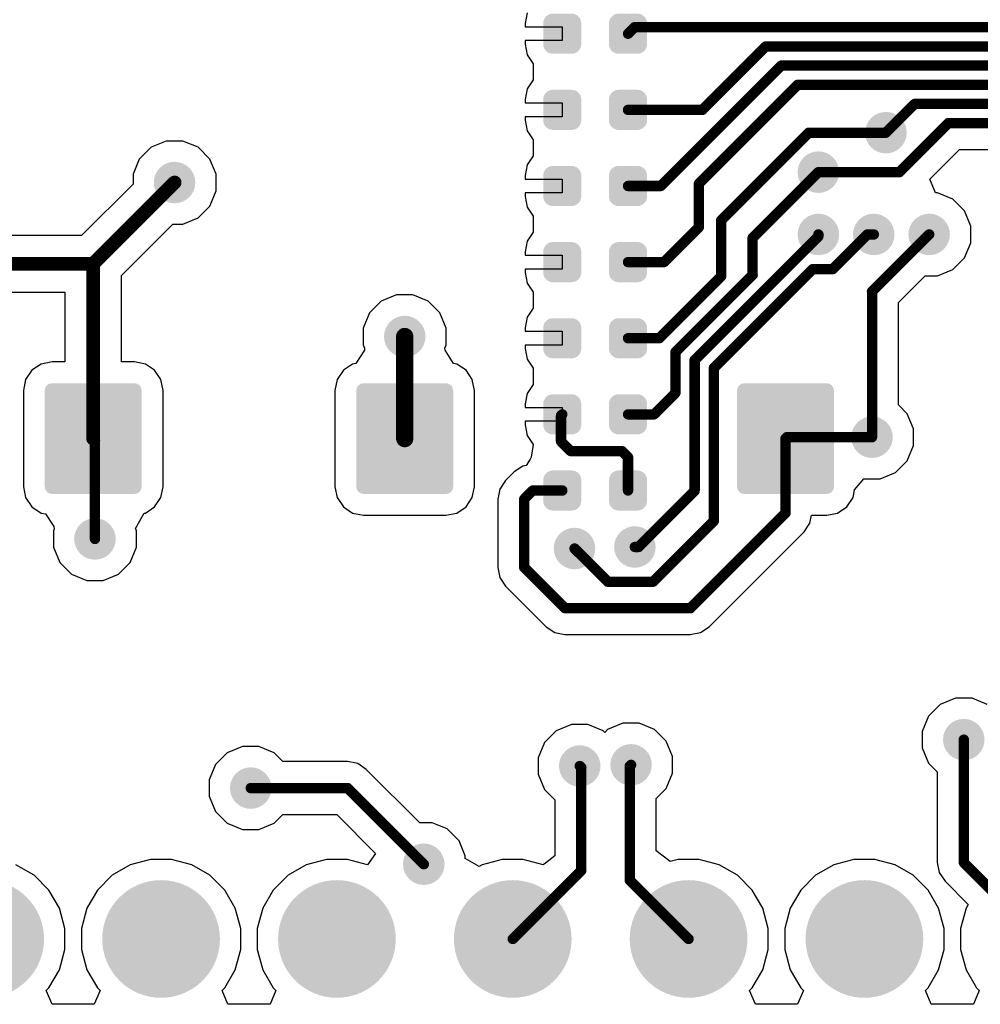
# Model space of a CAD drawing. Header units: inches. Extents: x 0.3 to 40.7, y 0.3 to 25.1.
# Tile 3 of 7: x 17.2 to 31.1, y 0.3 to 14.5. Entities that reach past the tile are written whole.
import ezdxf

# ---------------------------------------------------------------- set-up
doc = ezdxf.new("R2010")
doc.units = ezdxf.units.IN
for name, color, linetype in [('Pad Holes', 156, 'Continuous'), ('TOP', 1, 'Continuous'), ('Via Holes', 16, 'Continuous')]:
    doc.layers.add(name, color=color, linetype=linetype)

# ---------------------------------------------------------------- blocks, each defined once
blk = doc.blocks.new('RES_0402_3433')
at = {"layer": 'TOP'}
h = blk.add_hatch(color=1, dxfattribs=at)
edge = h.paths.add_edge_path()
edge.add_arc((-0.34, -0.15), 0.14, 270, 360)
edge.add_line((-0.2, -0.15), (-0.2, 0.15))
edge.add_arc((-0.34, 0.15), 0.14, 0, 90)
edge.add_line((-0.34, 0.29), (-0.61, 0.29))
edge.add_arc((-0.61, 0.15), 0.14, 90, 180)
edge.add_line((-0.75, 0.15), (-0.75, -0.15))
edge.add_arc((-0.61, -0.15), 0.14, 180, 270)
edge.add_line((-0.61, -0.29), (-0.34, -0.29))
h = blk.add_hatch(color=1, dxfattribs=at)
edge = h.paths.add_edge_path()
edge.add_arc((0.34, 0.15), 0.14, 90, 180)
edge.add_line((0.2, 0.15), (0.2, -0.15))
edge.add_arc((0.34, -0.15), 0.14, 180, 270)
edge.add_line((0.34, -0.29), (0.61, -0.29))
edge.add_arc((0.61, -0.15), 0.14, 270, 360)
edge.add_line((0.75, -0.15), (0.75, 0.15))
edge.add_arc((0.61, 0.15), 0.14, 0, 90)
edge.add_line((0.61, 0.29), (0.34, 0.29))
blk = doc.blocks.new('RES_0402_3455')
at = {"layer": 'TOP'}
h = blk.add_hatch(color=1, dxfattribs=at)
edge = h.paths.add_edge_path()
edge.add_arc((-0.34, -0.15), 0.14, 270, 360)
edge.add_line((-0.2, -0.15), (-0.2, 0.15))
edge.add_arc((-0.34, 0.15), 0.14, 0, 90)
edge.add_line((-0.34, 0.29), (-0.61, 0.29))
edge.add_arc((-0.61, 0.15), 0.14, 90, 180)
edge.add_line((-0.75, 0.15), (-0.75, -0.15))
edge.add_arc((-0.61, -0.15), 0.14, 180, 270)
edge.add_line((-0.61, -0.29), (-0.34, -0.29))
h = blk.add_hatch(color=1, dxfattribs=at)
edge = h.paths.add_edge_path()
edge.add_arc((0.34, 0.15), 0.14, 90, 180)
edge.add_line((0.2, 0.15), (0.2, -0.15))
edge.add_arc((0.34, -0.15), 0.14, 180, 270)
edge.add_line((0.34, -0.29), (0.61, -0.29))
edge.add_arc((0.61, -0.15), 0.14, 270, 360)
edge.add_line((0.75, -0.15), (0.75, 0.15))
edge.add_arc((0.61, 0.15), 0.14, 0, 90)
edge.add_line((0.61, 0.29), (0.34, 0.29))
blk = doc.blocks.new('RES_0402_3456')
at = {"layer": 'TOP'}
h = blk.add_hatch(color=1, dxfattribs=at)
edge = h.paths.add_edge_path()
edge.add_arc((-0.34, -0.15), 0.14, 270, 360)
edge.add_line((-0.2, -0.15), (-0.2, 0.15))
edge.add_arc((-0.34, 0.15), 0.14, 0, 90)
edge.add_line((-0.34, 0.29), (-0.61, 0.29))
edge.add_arc((-0.61, 0.15), 0.14, 90, 180)
edge.add_line((-0.75, 0.15), (-0.75, -0.15))
edge.add_arc((-0.61, -0.15), 0.14, 180, 270)
edge.add_line((-0.61, -0.29), (-0.34, -0.29))
h = blk.add_hatch(color=1, dxfattribs=at)
edge = h.paths.add_edge_path()
edge.add_arc((0.34, 0.15), 0.14, 90, 180)
edge.add_line((0.2, 0.15), (0.2, -0.15))
edge.add_arc((0.34, -0.15), 0.14, 180, 270)
edge.add_line((0.34, -0.29), (0.61, -0.29))
edge.add_arc((0.61, -0.15), 0.14, 270, 360)
edge.add_line((0.75, -0.15), (0.75, 0.15))
edge.add_arc((0.61, 0.15), 0.14, 0, 90)
edge.add_line((0.61, 0.29), (0.34, 0.29))
blk = doc.blocks.new('RES_0402_3458')
at = {"layer": 'TOP'}
h = blk.add_hatch(color=1, dxfattribs=at)
edge = h.paths.add_edge_path()
edge.add_arc((-0.34, -0.15), 0.14, 270, 360)
edge.add_line((-0.2, -0.15), (-0.2, 0.15))
edge.add_arc((-0.34, 0.15), 0.14, 0, 90)
edge.add_line((-0.34, 0.29), (-0.61, 0.29))
edge.add_arc((-0.61, 0.15), 0.14, 90, 180)
edge.add_line((-0.75, 0.15), (-0.75, -0.15))
edge.add_arc((-0.61, -0.15), 0.14, 180, 270)
edge.add_line((-0.61, -0.29), (-0.34, -0.29))
h = blk.add_hatch(color=1, dxfattribs=at)
edge = h.paths.add_edge_path()
edge.add_arc((0.34, 0.15), 0.14, 90, 180)
edge.add_line((0.2, 0.15), (0.2, -0.15))
edge.add_arc((0.34, -0.15), 0.14, 180, 270)
edge.add_line((0.34, -0.29), (0.61, -0.29))
edge.add_arc((0.61, -0.15), 0.14, 270, 360)
edge.add_line((0.75, -0.15), (0.75, 0.15))
edge.add_arc((0.61, 0.15), 0.14, 0, 90)
edge.add_line((0.61, 0.29), (0.34, 0.29))
blk = doc.blocks.new('RES_0402_3460')
at = {"layer": 'TOP'}
h = blk.add_hatch(color=1, dxfattribs=at)
edge = h.paths.add_edge_path()
edge.add_arc((-0.34, -0.15), 0.14, 270, 360)
edge.add_line((-0.2, -0.15), (-0.2, 0.15))
edge.add_arc((-0.34, 0.15), 0.14, 0, 90)
edge.add_line((-0.34, 0.29), (-0.61, 0.29))
edge.add_arc((-0.61, 0.15), 0.14, 90, 180)
edge.add_line((-0.75, 0.15), (-0.75, -0.15))
edge.add_arc((-0.61, -0.15), 0.14, 180, 270)
edge.add_line((-0.61, -0.29), (-0.34, -0.29))
h = blk.add_hatch(color=1, dxfattribs=at)
edge = h.paths.add_edge_path()
edge.add_arc((0.34, 0.15), 0.14, 90, 180)
edge.add_line((0.2, 0.15), (0.2, -0.15))
edge.add_arc((0.34, -0.15), 0.14, 180, 270)
edge.add_line((0.34, -0.29), (0.61, -0.29))
edge.add_arc((0.61, -0.15), 0.14, 270, 360)
edge.add_line((0.75, -0.15), (0.75, 0.15))
edge.add_arc((0.61, 0.15), 0.14, 0, 90)
edge.add_line((0.61, 0.29), (0.34, 0.29))
blk = doc.blocks.new('RES_0402_3462')
at = {"layer": 'TOP'}
h = blk.add_hatch(color=1, dxfattribs=at)
edge = h.paths.add_edge_path()
edge.add_arc((-0.34, -0.15), 0.14, 270, 360)
edge.add_line((-0.2, -0.15), (-0.2, 0.15))
edge.add_arc((-0.34, 0.15), 0.14, 0, 90)
edge.add_line((-0.34, 0.29), (-0.61, 0.29))
edge.add_arc((-0.61, 0.15), 0.14, 90, 180)
edge.add_line((-0.75, 0.15), (-0.75, -0.15))
edge.add_arc((-0.61, -0.15), 0.14, 180, 270)
edge.add_line((-0.61, -0.29), (-0.34, -0.29))
h = blk.add_hatch(color=1, dxfattribs=at)
edge = h.paths.add_edge_path()
edge.add_arc((0.34, 0.15), 0.14, 90, 180)
edge.add_line((0.2, 0.15), (0.2, -0.15))
edge.add_arc((0.34, -0.15), 0.14, 180, 270)
edge.add_line((0.34, -0.29), (0.61, -0.29))
edge.add_arc((0.61, -0.15), 0.14, 270, 360)
edge.add_line((0.75, -0.15), (0.75, 0.15))
edge.add_arc((0.61, 0.15), 0.14, 0, 90)
edge.add_line((0.61, 0.29), (0.34, 0.29))
blk = doc.blocks.new('RES_0402_3463')
at = {"layer": 'TOP'}
h = blk.add_hatch(color=1, dxfattribs=at)
edge = h.paths.add_edge_path()
edge.add_arc((-0.34, -0.15), 0.14, 270, 360)
edge.add_line((-0.2, -0.15), (-0.2, 0.15))
edge.add_arc((-0.34, 0.15), 0.14, 0, 90)
edge.add_line((-0.34, 0.29), (-0.61, 0.29))
edge.add_arc((-0.61, 0.15), 0.14, 90, 180)
edge.add_line((-0.75, 0.15), (-0.75, -0.15))
edge.add_arc((-0.61, -0.15), 0.14, 180, 270)
edge.add_line((-0.61, -0.29), (-0.34, -0.29))
h = blk.add_hatch(color=1, dxfattribs=at)
edge = h.paths.add_edge_path()
edge.add_arc((0.34, 0.15), 0.14, 90, 180)
edge.add_line((0.2, 0.15), (0.2, -0.15))
edge.add_arc((0.34, -0.15), 0.14, 180, 270)
edge.add_line((0.34, -0.29), (0.61, -0.29))
edge.add_arc((0.61, -0.15), 0.14, 270, 360)
edge.add_line((0.75, -0.15), (0.75, 0.15))
edge.add_arc((0.61, 0.15), 0.14, 0, 90)
edge.add_line((0.61, 0.29), (0.34, 0.29))
blk = doc.blocks.new('TS42_3470')
at = {"layer": 'TOP'}
h = blk.add_hatch(color=1, dxfattribs=at)
edge = h.paths.add_edge_path()
edge.add_arc((-3.505, 1.655), 0.105, 270, 360)
edge.add_line((-3.4, 1.655), (-3.4, 2.845))
edge.add_arc((-3.505, 2.845), 0.105, 0, 90)
edge.add_line((-3.505, 2.95), (-4.895, 2.95))
edge.add_arc((-4.895, 2.845), 0.105, 90, 180)
edge.add_line((-5, 2.845), (-5, 1.655))
edge.add_arc((-4.895, 1.655), 0.105, 180, 270)
edge.add_line((-4.895, 1.55), (-3.505, 1.55))
h = blk.add_hatch(color=1, dxfattribs=at)
edge = h.paths.add_edge_path()
edge.add_arc((4.895, 1.655), 0.105, 270, 360)
edge.add_line((5, 1.655), (5, 2.845))
edge.add_arc((4.895, 2.845), 0.105, 0, 90)
edge.add_line((4.895, 2.95), (3.505, 2.95))
edge.add_arc((3.505, 2.845), 0.105, 90, 180)
edge.add_line((3.4, 2.845), (3.4, 1.655))
edge.add_arc((3.505, 1.655), 0.105, 180, 270)
edge.add_line((3.505, 1.55), (4.895, 1.55))
h = blk.add_hatch(color=1, dxfattribs=at)
edge = h.paths.add_edge_path()
edge.add_arc((4.895, -0.595), 0.105, 270, 360)
edge.add_line((5, -0.595), (5, 0.595))
edge.add_arc((4.895, 0.595), 0.105, 0, 90)
edge.add_line((4.895, 0.7), (3.505, 0.7))
edge.add_arc((3.505, 0.595), 0.105, 90, 180)
edge.add_line((3.4, 0.595), (3.4, -0.595))
edge.add_arc((3.505, -0.595), 0.105, 180, 270)
edge.add_line((3.505, -0.7), (4.895, -0.7))
h = blk.add_hatch(color=1, dxfattribs=at)
edge = h.paths.add_edge_path()
edge.add_arc((-3.505, -2.845), 0.105, 270, 360)
edge.add_line((-3.4, -2.845), (-3.4, -1.655))
edge.add_arc((-3.505, -1.655), 0.105, 0, 90)
edge.add_line((-3.505, -1.55), (-4.895, -1.55))
edge.add_arc((-4.895, -1.655), 0.105, 90, 180)
edge.add_line((-5, -1.655), (-5, -2.845))
edge.add_arc((-4.895, -2.845), 0.105, 180, 270)
edge.add_line((-4.895, -2.95), (-3.505, -2.95))
h = blk.add_hatch(color=1, dxfattribs=at)
edge = h.paths.add_edge_path()
edge.add_arc((4.895, -2.845), 0.105, 270, 360)
edge.add_line((5, -2.845), (5, -1.655))
edge.add_arc((4.895, -1.655), 0.105, 0, 90)
edge.add_line((4.895, -1.55), (3.505, -1.55))
edge.add_arc((3.505, -1.655), 0.105, 90, 180)
edge.add_line((3.4, -1.655), (3.4, -2.845))
edge.add_arc((3.505, -2.845), 0.105, 180, 270)
edge.add_line((3.505, -2.95), (4.895, -2.95))
blk = doc.blocks.new('PIN_HEADER_2_54___VERT__1_10POS_3473')
at = {"layer": 'Pad Holes'}
h = blk.add_hatch(color=7, dxfattribs=at)
edge = h.paths.add_edge_path()
edge.add_arc((-3.81, 0), 0.5, 0, 360)
h = blk.add_hatch(color=7, dxfattribs=at)
edge = h.paths.add_edge_path()
edge.add_arc((-1.27, 0), 0.5, 0, 360)
h = blk.add_hatch(color=7, dxfattribs=at)
edge = h.paths.add_edge_path()
edge.add_arc((1.27, 0), 0.5, 0, 360)
h = blk.add_hatch(color=7, dxfattribs=at)
edge = h.paths.add_edge_path()
edge.add_arc((3.81, 0), 0.5, 0, 360)
h = blk.add_hatch(color=7, dxfattribs=at)
edge = h.paths.add_edge_path()
edge.add_arc((6.35, 0), 0.5, 0, 360)
h = blk.add_hatch(color=7, dxfattribs=at)
edge = h.paths.add_edge_path()
edge.add_arc((8.89, 0), 0.5, 0, 360)
at = {"layer": 'TOP'}
h = blk.add_hatch(color=1, dxfattribs=at)
edge = h.paths.add_edge_path()
edge.add_arc((-3.81, 0), 0.85, 0, 360)
h = blk.add_hatch(color=1, dxfattribs=at)
edge = h.paths.add_edge_path()
edge.add_arc((-1.27, 0), 0.85, 0, 360)
h = blk.add_hatch(color=1, dxfattribs=at)
edge = h.paths.add_edge_path()
edge.add_arc((1.27, 0), 0.85, 0, 360)
h = blk.add_hatch(color=1, dxfattribs=at)
edge = h.paths.add_edge_path()
edge.add_arc((3.81, 0), 0.85, 0, 360)
h = blk.add_hatch(color=1, dxfattribs=at)
edge = h.paths.add_edge_path()
edge.add_arc((6.35, 0), 0.85, 0, 360)
h = blk.add_hatch(color=1, dxfattribs=at)
edge = h.paths.add_edge_path()
edge.add_arc((8.89, 0), 0.85, 0, 360)
blk = doc.blocks.new('TS42_3474')
at = {"layer": 'TOP'}
h = blk.add_hatch(color=1, dxfattribs=at)
edge = h.paths.add_edge_path()
edge.add_arc((-3.505, 1.655), 0.105, 270, 360)
edge.add_line((-3.4, 1.655), (-3.4, 2.845))
edge.add_arc((-3.505, 2.845), 0.105, 0, 90)
edge.add_line((-3.505, 2.95), (-4.895, 2.95))
edge.add_arc((-4.895, 2.845), 0.105, 90, 180)
edge.add_line((-5, 2.845), (-5, 1.655))
edge.add_arc((-4.895, 1.655), 0.105, 180, 270)
edge.add_line((-4.895, 1.55), (-3.505, 1.55))
h = blk.add_hatch(color=1, dxfattribs=at)
edge = h.paths.add_edge_path()
edge.add_arc((4.895, 1.655), 0.105, 270, 360)
edge.add_line((5, 1.655), (5, 2.845))
edge.add_arc((4.895, 2.845), 0.105, 0, 90)
edge.add_line((4.895, 2.95), (3.505, 2.95))
edge.add_arc((3.505, 2.845), 0.105, 90, 180)
edge.add_line((3.4, 2.845), (3.4, 1.655))
edge.add_arc((3.505, 1.655), 0.105, 180, 270)
edge.add_line((3.505, 1.55), (4.895, 1.55))
h = blk.add_hatch(color=1, dxfattribs=at)
edge = h.paths.add_edge_path()
edge.add_arc((4.895, -0.595), 0.105, 270, 360)
edge.add_line((5, -0.595), (5, 0.595))
edge.add_arc((4.895, 0.595), 0.105, 0, 90)
edge.add_line((4.895, 0.7), (3.505, 0.7))
edge.add_arc((3.505, 0.595), 0.105, 90, 180)
edge.add_line((3.4, 0.595), (3.4, -0.595))
edge.add_arc((3.505, -0.595), 0.105, 180, 270)
edge.add_line((3.505, -0.7), (4.895, -0.7))
h = blk.add_hatch(color=1, dxfattribs=at)
edge = h.paths.add_edge_path()
edge.add_arc((-3.505, -2.845), 0.105, 270, 360)
edge.add_line((-3.4, -2.845), (-3.4, -1.655))
edge.add_arc((-3.505, -1.655), 0.105, 0, 90)
edge.add_line((-3.505, -1.55), (-4.895, -1.55))
edge.add_arc((-4.895, -1.655), 0.105, 90, 180)
edge.add_line((-5, -1.655), (-5, -2.845))
edge.add_arc((-4.895, -2.845), 0.105, 180, 270)
edge.add_line((-4.895, -2.95), (-3.505, -2.95))
h = blk.add_hatch(color=1, dxfattribs=at)
edge = h.paths.add_edge_path()
edge.add_arc((4.895, -2.845), 0.105, 270, 360)
edge.add_line((5, -2.845), (5, -1.655))
edge.add_arc((4.895, -1.655), 0.105, 0, 90)
edge.add_line((4.895, -1.55), (3.505, -1.55))
edge.add_arc((3.505, -1.655), 0.105, 90, 180)
edge.add_line((3.4, -1.655), (3.4, -2.845))
edge.add_arc((3.505, -2.845), 0.105, 180, 270)
edge.add_line((3.505, -2.95), (4.895, -2.95))

msp = doc.modelspace()

# ---------------------------------------------------------------- hatches: boundary and pattern name
at = {"layer": 'TOP'}
h = msp.add_hatch(color=1, dxfattribs=at)
edge = h.paths.add_edge_path()
edge.add_arc((29.7, 12.9), 0.3, 0, 360)
h = msp.add_hatch(color=1, dxfattribs=at)
edge = h.paths.add_edge_path()
edge.add_arc((28.725, 12.33), 0.3, 0, 360)
h = msp.add_hatch(color=1, dxfattribs=at)
edge = h.paths.add_edge_path()
edge.add_arc((19.425, 12.18), 0.3, 0, 360)
h = msp.add_hatch(color=1, dxfattribs=at)
edge = h.paths.add_edge_path()
edge.add_arc((28.725, 11.43), 0.3, 0, 360)
h = msp.add_hatch(color=1, dxfattribs=at)
edge = h.paths.add_edge_path()
edge.add_arc((29.525, 11.43), 0.3, 0, 360)
h = msp.add_hatch(color=1, dxfattribs=at)
edge = h.paths.add_edge_path()
edge.add_arc((30.325, 11.43), 0.3, 0, 360)
h = msp.add_hatch(color=1, dxfattribs=at)
edge = h.paths.add_edge_path()
edge.add_arc((22.75, 9.955), 0.3, 0, 360)
h = msp.add_hatch(color=1, dxfattribs=at)
edge = h.paths.add_edge_path()
edge.add_arc((29.5, 8.5), 0.3, 0, 360)
h = msp.add_hatch(color=1, dxfattribs=at)
edge = h.paths.add_edge_path()
edge.add_arc((18.275, 7.03), 0.3, 0, 360)
h = msp.add_hatch(color=1, dxfattribs=at)
edge = h.paths.add_edge_path()
edge.add_arc((25.202, 6.892), 0.3, 0, 360)
h = msp.add_hatch(color=1, dxfattribs=at)
edge = h.paths.add_edge_path()
edge.add_arc((26.074, 6.914), 0.3, 0, 360)
h = msp.add_hatch(color=1, dxfattribs=at)
edge = h.paths.add_edge_path()
edge.add_arc((30.825, 4.13), 0.3, 0, 360)
h = msp.add_hatch(color=1, dxfattribs=at)
edge = h.paths.add_edge_path()
edge.add_arc((25.278, 3.749), 0.3, 0, 360)
h = msp.add_hatch(color=1, dxfattribs=at)
edge = h.paths.add_edge_path()
edge.add_arc((26.019, 3.766), 0.3, 0, 360)
h = msp.add_hatch(color=1, dxfattribs=at)
edge = h.paths.add_edge_path()
edge.add_arc((20.525, 3.43), 0.3, 0, 360)
h = msp.add_hatch(color=1, dxfattribs=at)
edge = h.paths.add_edge_path()
edge.add_arc((23.025, 2.33), 0.3, 0, 360)
at = {"layer": 'Via Holes'}
h = msp.add_hatch(color=7, dxfattribs=at)
edge = h.paths.add_edge_path()
edge.add_arc((29.7, 12.9), 0.15, 0, 360)
h = msp.add_hatch(color=7, dxfattribs=at)
edge = h.paths.add_edge_path()
edge.add_arc((28.725, 12.33), 0.15, 0, 360)
h = msp.add_hatch(color=7, dxfattribs=at)
edge = h.paths.add_edge_path()
edge.add_arc((19.425, 12.18), 0.15, 0, 360)
h = msp.add_hatch(color=7, dxfattribs=at)
edge = h.paths.add_edge_path()
edge.add_arc((28.725, 11.43), 0.15, 0, 360)
h = msp.add_hatch(color=7, dxfattribs=at)
edge = h.paths.add_edge_path()
edge.add_arc((29.525, 11.43), 0.15, 0, 360)
h = msp.add_hatch(color=7, dxfattribs=at)
edge = h.paths.add_edge_path()
edge.add_arc((30.325, 11.43), 0.15, 0, 360)
h = msp.add_hatch(color=7, dxfattribs=at)
edge = h.paths.add_edge_path()
edge.add_arc((22.75, 9.955), 0.15, 0, 360)
h = msp.add_hatch(color=7, dxfattribs=at)
edge = h.paths.add_edge_path()
edge.add_arc((29.5, 8.5), 0.15, 0, 360)
h = msp.add_hatch(color=7, dxfattribs=at)
edge = h.paths.add_edge_path()
edge.add_arc((18.275, 7.03), 0.15, 0, 360)
h = msp.add_hatch(color=7, dxfattribs=at)
edge = h.paths.add_edge_path()
edge.add_arc((25.202, 6.892), 0.15, 0, 360)
h = msp.add_hatch(color=7, dxfattribs=at)
edge = h.paths.add_edge_path()
edge.add_arc((26.074, 6.914), 0.15, 0, 360)
h = msp.add_hatch(color=7, dxfattribs=at)
edge = h.paths.add_edge_path()
edge.add_arc((30.825, 4.13), 0.15, 0, 360)
h = msp.add_hatch(color=7, dxfattribs=at)
edge = h.paths.add_edge_path()
edge.add_arc((25.278, 3.749), 0.15, 0, 360)
h = msp.add_hatch(color=7, dxfattribs=at)
edge = h.paths.add_edge_path()
edge.add_arc((26.019, 3.766), 0.15, 0, 360)
h = msp.add_hatch(color=7, dxfattribs=at)
edge = h.paths.add_edge_path()
edge.add_arc((20.525, 3.43), 0.15, 0, 360)
h = msp.add_hatch(color=7, dxfattribs=at)
edge = h.paths.add_edge_path()
edge.add_arc((23.025, 2.33), 0.15, 0, 360)

# ---------------------------------------------------------------- linework, layer by layer
at = {"layer": 'TOP'}
for p, q in [((24.519, 14.634), (24.488, 14.48)), ((24.488, 14.48), (24.488, 14.43)), ((24.488, 14.43), (25.025, 14.43)), ((25.025, 14.43), (25.025, 14.23)), ((25.025, 14.23), (24.488, 14.23)), ((24.488, 14.23), (24.488, 14.18)), ((24.488, 14.18), (24.519, 14.026)), ((24.519, 14.026), (24.606, 13.896)), ((24.606, 13.896), (24.606, 13.664)), ((24.606, 13.664), (24.519, 13.534)), ((24.519, 13.534), (24.488, 13.38)), ((24.488, 13.38), (24.488, 13.33)), ((24.488, 13.33), (25.025, 13.33)), ((25.025, 13.33), (25.025, 13.13)), ((25.025, 13.13), (24.488, 13.13)), ((24.488, 13.13), (24.488, 13.08)), ((24.488, 13.08), (24.519, 12.926)), ((24.519, 12.926), (24.606, 12.796)), ((19.085, 12.689), (18.916, 12.52)), ((19.306, 12.78), (19.085, 12.689)), ((19.544, 12.78), (19.306, 12.78)), ((19.765, 12.689), (19.544, 12.78)), ((19.934, 12.52), (19.765, 12.689)), ((24.606, 12.796), (24.606, 12.564)), ((18.916, 12.52), (18.825, 12.299)), ((20.025, 12.299), (19.934, 12.52)), ((24.606, 12.564), (24.519, 12.434)), ((30.335, 12.23), (30.761, 12.657)), ((30.761, 12.657), (33.838, 12.657)), ((24.519, 12.434), (24.488, 12.28)), ((18.825, 12.299), (18.825, 12.157)), ((20.025, 12.061), (20.025, 12.299)), ((24.488, 12.28), (24.488, 12.23)), ((18.825, 12.157), (18.081, 11.413)), ((24.488, 12.23), (25.025, 12.23)), ((25.025, 12.23), (25.025, 12.03)), ((30.418, 12.03), (30.335, 12.23)), ((19.934, 11.84), (20.025, 12.061)), ((25.025, 12.03), (24.488, 12.03)), ((24.488, 12.03), (24.488, 11.98)), ((24.488, 11.98), (24.519, 11.826)), ((30.444, 12.03), (30.418, 12.03)), ((30.665, 11.939), (30.444, 12.03)), ((19.765, 11.671), (19.934, 11.84)), ((24.519, 11.826), (24.606, 11.696)), ((30.834, 11.77), (30.665, 11.939)), ((19.544, 11.58), (19.765, 11.671)), ((24.606, 11.696), (24.606, 11.464)), ((30.925, 11.549), (30.834, 11.77)), ((18.658, 10.836), (19.402, 11.58)), ((19.402, 11.58), (19.544, 11.58)), ((30.925, 11.311), (30.925, 11.549)), ((18.081, 11.413), (16.483, 11.413)), ((24.606, 11.464), (24.519, 11.334)), ((24.519, 11.334), (24.488, 11.18)), ((30.834, 11.09), (30.925, 11.311)), ((24.488, 11.18), (24.488, 11.13)), ((24.488, 11.13), (25.025, 11.13)), ((25.025, 11.13), (25.025, 10.93)), ((30.665, 10.921), (30.834, 11.09)), ((18.658, 9.588), (18.658, 10.836)), ((25.025, 10.93), (24.488, 10.93)), ((24.488, 10.93), (24.488, 10.88)), ((24.488, 10.88), (24.519, 10.726)), ((29.882, 10.447), (30.266, 10.83)), ((30.266, 10.83), (30.444, 10.83)), ((30.444, 10.83), (30.665, 10.921)), ((24.519, 10.726), (24.606, 10.596)), ((16.45, 10.597), (17.842, 10.597)), ((17.842, 10.597), (17.842, 9.588)), ((22.631, 10.555), (22.41, 10.464)), ((22.869, 10.555), (22.631, 10.555)), ((23.09, 10.464), (22.869, 10.555)), ((24.606, 10.596), (24.606, 10.364)), ((22.41, 10.464), (22.241, 10.295)), ((23.259, 10.295), (23.09, 10.464)), ((29.882, 8.966), (29.882, 10.447)), ((22.241, 10.295), (22.15, 10.074)), ((23.35, 10.074), (23.259, 10.295)), ((24.606, 10.364), (24.519, 10.234)), ((24.519, 10.234), (24.488, 10.08)), ((22.15, 10.074), (22.15, 9.836)), ((23.35, 9.836), (23.35, 10.074)), ((24.488, 10.08), (24.488, 10.03)), ((24.488, 10.03), (25.025, 10.03)), ((25.025, 10.03), (25.025, 9.83)), ((22.15, 9.836), (22.17, 9.788)), ((23.33, 9.788), (23.35, 9.836)), ((25.025, 9.83), (24.488, 9.83)), ((24.488, 9.83), (24.488, 9.78)), ((22.168, 9.758), (22.045, 9.566)), ((22.17, 9.788), (22.168, 9.758)), ((23.332, 9.758), (23.33, 9.788)), ((23.455, 9.566), (23.332, 9.758)), ((24.488, 9.78), (24.519, 9.626)), ((17.497, 9.557), (17.363, 9.467)), ((17.655, 9.588), (17.497, 9.557)), ((17.842, 9.588), (17.655, 9.588)), ((18.845, 9.588), (18.658, 9.588)), ((19.003, 9.557), (18.845, 9.588)), ((19.137, 9.467), (19.003, 9.557)), ((21.997, 9.557), (21.863, 9.467)), ((22.045, 9.566), (21.997, 9.557)), ((23.503, 9.557), (23.455, 9.566)), ((23.637, 9.467), (23.503, 9.557)), ((24.519, 9.626), (24.606, 9.496)), ((17.363, 9.467), (17.274, 9.333)), ((19.227, 9.333), (19.137, 9.467)), ((21.863, 9.467), (21.773, 9.333)), ((23.726, 9.333), (23.637, 9.467)), ((24.606, 9.496), (24.606, 9.264)), ((17.274, 9.333), (17.242, 9.175)), ((19.258, 9.175), (19.227, 9.333)), ((21.773, 9.333), (21.742, 9.175)), ((23.758, 9.175), (23.726, 9.333)), ((24.606, 9.264), (24.519, 9.134)), ((17.242, 9.175), (17.242, 7.785)), ((19.258, 7.785), (19.258, 9.175)), ((21.742, 9.175), (21.742, 7.785)), ((23.758, 7.785), (23.758, 9.175)), ((24.519, 9.134), (24.488, 8.98)), ((24.488, 8.98), (24.488, 8.93)), ((30.009, 8.84), (29.882, 8.966)), ((24.488, 8.93), (25.025, 8.93)), ((25.025, 8.93), (25.025, 8.73)), ((30.1, 8.619), (30.009, 8.84)), ((25.025, 8.73), (24.488, 8.73)), ((24.488, 8.73), (24.488, 8.68)), ((24.488, 8.68), (24.519, 8.526)), ((30.1, 8.381), (30.1, 8.619)), ((24.519, 8.526), (24.606, 8.396)), ((24.606, 8.396), (24.575, 8.211)), ((30.009, 8.16), (30.1, 8.381)), ((24.564, 8.184), (24.503, 8.093)), ((24.575, 8.211), (24.564, 8.184)), ((29.84, 7.991), (30.009, 8.16)), ((24.33, 8), (24.205, 7.875)), ((24.454, 8.083), (24.33, 8)), ((24.503, 8.093), (24.454, 8.083)), ((29.619, 7.9), (29.84, 7.991)), ((24.205, 7.875), (24.122, 7.751)), ((29.249, 7.738), (29.381, 7.9)), ((29.381, 7.9), (29.619, 7.9)), ((17.242, 7.785), (17.274, 7.627)), ((19.227, 7.627), (19.258, 7.785)), ((21.742, 7.785), (21.773, 7.627)), ((23.726, 7.627), (23.758, 7.785)), ((24.122, 7.751), (24.093, 7.605)), ((29.227, 7.627), (29.249, 7.738)), ((17.274, 7.627), (17.363, 7.493)), ((19.137, 7.493), (19.227, 7.627)), ((21.773, 7.627), (21.863, 7.493)), ((23.637, 7.493), (23.726, 7.627)), ((24.093, 7.605), (24.093, 6.618)), ((29.137, 7.493), (29.227, 7.627)), ((17.363, 7.493), (17.497, 7.404)), ((17.497, 7.404), (17.559, 7.391)), ((18.862, 7.181), (18.987, 7.401)), ((18.987, 7.401), (19.003, 7.404)), ((19.003, 7.404), (19.137, 7.493)), ((21.863, 7.493), (21.997, 7.404)), ((21.997, 7.404), (22.155, 7.372)), ((23.345, 7.372), (23.503, 7.404)), ((23.503, 7.404), (23.637, 7.493)), ((28.845, 7.372), (29.003, 7.404)), ((29.003, 7.404), (29.137, 7.493)), ((17.559, 7.391), (17.679, 7.212)), ((22.155, 7.372), (23.345, 7.372)), ((28.52, 7.135), (28.603, 7.259)), ((28.603, 7.259), (28.626, 7.372)), ((28.626, 7.372), (28.845, 7.372)), ((17.684, 7.172), (17.675, 7.149)), ((17.675, 7.149), (17.675, 6.911)), ((17.679, 7.212), (17.684, 7.172)), ((18.863, 7.179), (18.862, 7.181)), ((18.875, 7.149), (18.863, 7.179)), ((18.875, 6.911), (18.875, 7.149)), ((27.145, 5.76), (28.52, 7.135)), ((17.675, 6.911), (17.766, 6.69)), ((18.784, 6.69), (18.875, 6.911)), ((17.766, 6.69), (17.935, 6.521)), ((18.615, 6.521), (18.784, 6.69)), ((24.093, 6.618), (24.122, 6.472)), ((17.935, 6.521), (18.156, 6.43)), ((18.156, 6.43), (18.394, 6.43)), ((18.394, 6.43), (18.615, 6.521)), ((24.122, 6.472), (24.205, 6.348)), ((24.205, 6.348), (24.793, 5.76)), ((24.793, 5.76), (24.917, 5.677)), ((27.021, 5.677), (27.145, 5.76)), ((24.917, 5.677), (25.063, 5.648)), ((25.063, 5.648), (26.875, 5.648)), ((26.875, 5.648), (27.021, 5.677)), ((30.706, 4.73), (30.485, 4.639)), ((30.944, 4.73), (30.706, 4.73)), ((31.165, 4.639), (30.944, 4.73)), ((30.485, 4.639), (30.316, 4.47)), ((30.316, 4.47), (30.225, 4.249)), ((25.159, 4.349), (24.938, 4.257)), ((25.397, 4.349), (25.159, 4.349)), ((25.618, 4.257), (25.397, 4.349)), ((25.679, 4.275), (25.64, 4.235)), ((25.9, 4.366), (25.679, 4.275)), ((26.138, 4.366), (25.9, 4.366)), ((26.359, 4.275), (26.138, 4.366)), ((26.528, 4.106), (26.359, 4.275)), ((24.938, 4.257), (24.769, 4.088)), ((25.64, 4.235), (25.618, 4.257)), ((30.225, 4.249), (30.225, 4.011)), ((20.406, 4.03), (20.185, 3.939)), ((20.644, 4.03), (20.406, 4.03)), ((20.865, 3.939), (20.644, 4.03)), ((24.769, 4.088), (24.678, 3.868)), ((26.619, 3.885), (26.528, 4.106)), ((30.225, 4.011), (30.316, 3.79)), ((20.185, 3.939), (20.016, 3.77)), ((20.991, 3.812), (20.865, 3.939)), ((24.678, 3.868), (24.678, 3.629)), ((26.619, 3.647), (26.619, 3.885)), ((20.016, 3.77), (19.925, 3.549)), ((21.925, 3.812), (20.991, 3.812)), ((22.071, 3.783), (21.925, 3.812)), ((22.195, 3.7), (22.071, 3.783)), ((22.966, 2.93), (22.195, 3.7)), ((30.316, 3.79), (30.443, 3.664)), ((24.678, 3.629), (24.769, 3.409)), ((26.528, 3.426), (26.619, 3.647)), ((30.443, 3.664), (30.443, 2.355)), ((19.925, 3.549), (19.925, 3.311)), ((26.382, 3.281), (26.528, 3.426)), ((19.925, 3.311), (20.016, 3.09)), ((24.769, 3.409), (24.918, 3.26)), ((26.382, 2.522), (26.382, 3.281)), ((24.918, 3.26), (24.918, 2.452)), ((20.016, 3.09), (20.185, 2.921)), ((20.865, 2.921), (20.991, 3.048)), ((20.991, 3.048), (21.767, 3.048)), ((21.767, 3.048), (22.327, 2.487)), ((20.185, 2.921), (20.406, 2.83)), ((20.644, 2.83), (20.865, 2.921)), ((23.144, 2.93), (22.966, 2.93)), ((23.365, 2.839), (23.144, 2.93)), ((20.406, 2.83), (20.644, 2.83)), ((23.534, 2.67), (23.365, 2.839)), ((23.625, 2.449), (23.534, 2.67)), ((22.327, 2.487), (22.214, 2.322)), ((23.625, 2.413), (23.625, 2.449)), ((24.918, 2.452), (24.781, 2.343)), ((26.582, 2.369), (26.382, 2.522)), ((17.396, 2.17), (17.134, 2.322)), ((18.786, 2.322), (18.524, 2.17)), ((19.079, 2.4), (18.786, 2.322)), ((19.381, 2.4), (19.079, 2.4)), ((19.674, 2.322), (19.381, 2.4)), ((19.936, 2.17), (19.674, 2.322)), ((21.326, 2.322), (21.064, 2.17)), ((21.619, 2.4), (21.326, 2.322)), ((21.921, 2.4), (21.619, 2.4)), ((22.214, 2.322), (21.921, 2.4)), ((23.825, 2.298), (23.625, 2.413)), ((23.866, 2.322), (23.825, 2.298)), ((24.159, 2.4), (23.866, 2.322)), ((24.461, 2.4), (24.159, 2.4)), ((24.749, 2.323), (24.461, 2.4)), ((24.781, 2.343), (24.749, 2.323)), ((26.699, 2.4), (26.582, 2.369)), ((27.001, 2.4), (26.699, 2.4)), ((27.294, 2.322), (27.001, 2.4)), ((27.556, 2.17), (27.294, 2.322)), ((28.946, 2.322), (28.684, 2.17)), ((29.239, 2.4), (28.946, 2.322)), ((29.541, 2.4), (29.239, 2.4)), ((29.834, 2.322), (29.541, 2.4)), ((30.096, 2.17), (29.834, 2.322)), ((30.443, 2.355), (30.472, 2.209)), ((17.61, 1.956), (17.396, 2.17)), ((18.524, 2.17), (18.31, 1.956)), ((20.15, 1.956), (19.936, 2.17)), ((21.064, 2.17), (20.85, 1.956)), ((27.77, 1.956), (27.556, 2.17)), ((28.684, 2.17), (28.47, 1.956)), ((30.31, 1.956), (30.096, 2.17)), ((30.472, 2.209), (30.555, 2.085)), ((30.555, 2.085), (30.89, 1.749)), ((17.762, 1.694), (17.61, 1.956)), ((18.31, 1.956), (18.158, 1.694)), ((20.302, 1.694), (20.15, 1.956)), ((20.85, 1.956), (20.698, 1.694)), ((27.922, 1.694), (27.77, 1.956)), ((28.47, 1.956), (28.318, 1.694)), ((30.462, 1.694), (30.31, 1.956)), ((30.89, 1.749), (30.858, 1.694)), ((17.84, 1.401), (17.762, 1.694)), ((18.158, 1.694), (18.08, 1.401)), ((20.38, 1.401), (20.302, 1.694)), ((20.698, 1.694), (20.62, 1.401)), ((28, 1.401), (27.922, 1.694)), ((28.318, 1.694), (28.24, 1.401)), ((30.54, 1.401), (30.462, 1.694)), ((30.858, 1.694), (30.78, 1.401)), ((17.84, 1.099), (17.84, 1.401)), ((18.08, 1.401), (18.08, 1.099)), ((20.38, 1.099), (20.38, 1.401)), ((20.62, 1.401), (20.62, 1.099)), ((28, 1.099), (28, 1.401)), ((28.24, 1.401), (28.24, 1.099)), ((30.54, 1.099), (30.54, 1.401)), ((30.78, 1.401), (30.78, 1.099)), ((17.762, 0.806), (17.84, 1.099)), ((18.08, 1.099), (18.158, 0.806)), ((20.302, 0.806), (20.38, 1.099)), ((20.62, 1.099), (20.698, 0.806)), ((27.922, 0.806), (28, 1.099)), ((28.24, 1.099), (28.318, 0.806)), ((30.462, 0.806), (30.54, 1.099)), ((30.78, 1.099), (30.858, 0.806)), ((17.61, 0.544), (17.762, 0.806)), ((18.158, 0.806), (18.31, 0.544)), ((20.15, 0.544), (20.302, 0.806)), ((20.698, 0.806), (20.85, 0.544)), ((27.77, 0.544), (27.922, 0.806)), ((28.318, 0.806), (28.47, 0.544)), ((30.31, 0.544), (30.462, 0.806)), ((30.858, 0.806), (31.01, 0.544)), ((17.572, 0.506), (17.61, 0.544)), ((17.655, 0.306), (17.572, 0.506)), ((18.348, 0.506), (18.265, 0.306)), ((18.31, 0.544), (18.348, 0.506)), ((20.112, 0.506), (20.15, 0.544)), ((20.195, 0.306), (20.112, 0.506)), ((20.888, 0.506), (20.805, 0.306)), ((20.85, 0.544), (20.888, 0.506)), ((27.732, 0.506), (27.77, 0.544)), ((27.815, 0.306), (27.732, 0.506)), ((28.508, 0.506), (28.425, 0.306)), ((28.47, 0.544), (28.508, 0.506)), ((30.272, 0.506), (30.31, 0.544)), ((30.355, 0.306), (30.272, 0.506)), ((31.048, 0.506), (30.965, 0.306)), ((31.01, 0.544), (31.048, 0.506)), ((18.265, 0.306), (17.655, 0.306)), ((20.805, 0.306), (20.195, 0.306)), ((28.425, 0.306), (27.815, 0.306)), ((30.965, 0.306), (30.355, 0.306))]:
    msp.add_line(p, q, dxfattribs=at)
for points, const_width in [([(25.975, 14.33), (26.069, 14.424)], 0.15), ([(26.069, 14.424), (32.886, 14.424)], 0.15), ([(27.05, 13.23), (27.967, 14.147)], 0.15), ([(27.967, 14.147), (33.379, 14.147)], 0.15), ([(26.45, 12.13), (28.19, 13.87)], 0.15), ([(28.19, 13.87), (33.494, 13.87)], 0.15), ([(26.998, 12.162), (28.429, 13.593)], 0.15), ([(28.429, 13.593), (33.609, 13.593)], 0.15), ([(29.7, 12.9), (30.116, 13.316)], 0.15), ([(30.116, 13.316), (33.724, 13.316)], 0.15), ([(25.975, 13.23), (27.05, 13.23)], 0.15), ([(29.894, 12.33), (30.603, 13.039)], 0.15), ([(30.603, 13.039), (33.838, 13.039)], 0.15), ([(27.321, 11.636), (28.585, 12.9)], 0.15), ([(28.585, 12.9), (29.7, 12.9)], 0.15), ([(27.775, 11.38), (28.725, 12.33)], 0.15), ([(28.725, 12.33), (29.894, 12.33)], 0.15), ([(18.25, 11.005), (19.425, 12.18)], 0.2), ([(26.998, 11.534), (26.998, 12.162)], 0.15), ([(25.975, 12.13), (26.45, 12.13)], 0.15), ([(27.321, 10.827), (27.321, 11.636)], 0.15), ([(26.494, 11.03), (26.998, 11.534)], 0.15), ([(26.938, 9.615), (28.725, 11.402)], 0.15), ([(27.775, 10.844), (27.775, 11.38)], 0.15), ([(28.725, 11.402), (28.725, 11.43)], 0.15), ([(28.933, 10.928), (29.435, 11.43)], 0.15), ([(29.435, 11.43), (29.525, 11.43)], 0.15), ([(29.5, 10.605), (30.325, 11.43)], 0.15), ([(16, 11.005), (18.25, 11.005)], 0.2), ([(18.25, 8.48), (18.25, 11.005)], 0.2), ([(25.975, 11.03), (26.494, 11.03)], 0.15), ([(27.215, 9.501), (28.642, 10.928)], 0.15), ([(28.642, 10.928), (28.933, 10.928)], 0.15), ([(26.424, 9.93), (27.321, 10.827)], 0.15), ([(26.661, 9.73), (27.775, 10.844)], 0.15), ([(29.5, 8.5), (29.5, 10.605)], 0.15), ([(22.75, 8.48), (22.75, 9.955)], 0.25), ([(25.975, 9.93), (26.424, 9.93)], 0.15), ([(26.661, 9.141), (26.661, 9.73)], 0.15), ([(26.938, 7.724), (26.938, 9.615)], 0.15), ([(27.215, 7.291), (27.215, 9.501)], 0.15), ([(26.35, 8.83), (26.661, 9.141)], 0.15), ([(25.007, 8.812), (25.025, 8.83)], 0.15), ([(25.007, 8.44), (25.007, 8.812)], 0.15), ([(25.975, 8.83), (26.35, 8.83)], 0.15), ([(18.25, 8.48), (18.275, 8.455)], 0.15), ([(28.25, 8.48), (28.27, 8.5)], 0.15), ([(28.25, 7.405), (28.25, 8.48)], 0.15), ([(28.27, 8.5), (29.5, 8.5)], 0.15), ([(18.275, 7.03), (18.275, 8.455)], 0.15), ([(25.007, 8.44), (25.148, 8.299)], 0.15), ([(25.148, 8.299), (25.887, 8.299)], 0.15), ([(25.887, 8.299), (25.975, 8.211)], 0.15), ([(25.975, 7.73), (25.975, 8.211)], 0.15), ([(24.475, 7.605), (24.6, 7.73)], 0.15), ([(24.6, 7.73), (25.025, 7.73)], 0.15), ([(26.128, 6.914), (26.938, 7.724)], 0.15), ([(24.475, 6.618), (24.475, 7.605)], 0.15), ([(26.875, 6.03), (28.25, 7.405)], 0.15), ([(26.336, 6.412), (27.215, 7.291)], 0.15), ([(26.074, 6.914), (26.128, 6.914)], 0.15), ([(25.202, 6.892), (25.683, 6.412)], 0.15), ([(24.475, 6.618), (25.063, 6.03)], 0.15), ([(25.683, 6.412), (26.336, 6.412)], 0.15), ([(25.063, 6.03), (26.875, 6.03)], 0.15), ([(30.825, 2.355), (30.825, 4.13)], 0.15), ([(25.278, 3.749), (25.3, 3.727)], 0.15), ([(25.3, 2.24), (25.3, 3.727)], 0.15), ([(26, 3.747), (26.019, 3.766)], 0.15), ([(26, 2.1), (26, 3.747)], 0.15), ([(20.525, 3.43), (21.925, 3.43)], 0.15), ([(21.925, 3.43), (23.025, 2.33)], 0.15), ([(30.825, 2.355), (31.93, 1.25)], 0.15), ([(24.31, 1.25), (25.3, 2.24)], 0.15), ([(26, 2.1), (26.85, 1.25)], 0.15)]:
    msp.add_lwpolyline(points, dxfattribs=dict(at, const_width=const_width))
for points, const_width in [([(25.938, 14.33, 1), (26.013, 14.33, 1)], 0.075), ([(26.032, 14.424, 1), (26.107, 14.424, 1)], 0.075), ([(26.032, 14.424, 1), (26.107, 14.424, 1)], 0.075), ([(27.93, 14.147, 1), (28.005, 14.147, 1)], 0.075), ([(27.93, 14.147, 1), (28.005, 14.147, 1)], 0.075), ([(28.153, 13.87, 1), (28.228, 13.87, 1)], 0.075), ([(28.153, 13.87, 1), (28.228, 13.87, 1)], 0.075), ([(28.391, 13.593, 1), (28.466, 13.593, 1)], 0.075), ([(28.391, 13.593, 1), (28.466, 13.593, 1)], 0.075), ([(30.079, 13.316, 1), (30.154, 13.316, 1)], 0.075), ([(30.079, 13.316, 1), (30.154, 13.316, 1)], 0.075), ([(25.938, 13.23, 1), (26.013, 13.23, 1)], 0.075), ([(27.013, 13.23, 1), (27.088, 13.23, 1)], 0.075), ([(27.013, 13.23, 1), (27.088, 13.23, 1)], 0.075), ([(30.566, 13.039, 1), (30.641, 13.039, 1)], 0.075), ([(30.566, 13.039, 1), (30.641, 13.039, 1)], 0.075), ([(28.548, 12.9, 1), (28.623, 12.9, 1)], 0.075), ([(28.548, 12.9, 1), (28.623, 12.9, 1)], 0.075), ([(29.662, 12.9, 1), (29.737, 12.9, 1)], 0.075), ([(29.662, 12.9, 1), (29.737, 12.9, 1)], 0.075), ([(28.688, 12.33, 1), (28.763, 12.33, 1)], 0.075), ([(28.688, 12.33, 1), (28.763, 12.33, 1)], 0.075), ([(29.857, 12.33, 1), (29.932, 12.33, 1)], 0.075), ([(29.857, 12.33, 1), (29.932, 12.33, 1)], 0.075), ([(19.375, 12.18, 1), (19.475, 12.18, 1)], 0.1), ([(26.961, 12.162, 1), (27.036, 12.162, 1)], 0.075), ([(26.961, 12.162, 1), (27.036, 12.162, 1)], 0.075), ([(25.938, 12.13, 1), (26.013, 12.13, 1)], 0.075), ([(26.413, 12.13, 1), (26.488, 12.13, 1)], 0.075), ([(26.413, 12.13, 1), (26.488, 12.13, 1)], 0.075), ([(27.284, 11.636, 1), (27.359, 11.636, 1)], 0.075), ([(27.284, 11.636, 1), (27.359, 11.636, 1)], 0.075), ([(26.961, 11.534, 1), (27.036, 11.534, 1)], 0.075), ([(26.961, 11.534, 1), (27.036, 11.534, 1)], 0.075), ([(27.738, 11.38, 1), (27.813, 11.38, 1)], 0.075), ([(27.738, 11.38, 1), (27.813, 11.38, 1)], 0.075), ([(28.688, 11.43, 1), (28.763, 11.43, 1)], 0.075), ([(28.688, 11.402, 1), (28.763, 11.402, 1)], 0.075), ([(28.688, 11.402, 1), (28.763, 11.402, 1)], 0.075), ([(29.397, 11.43, 1), (29.472, 11.43, 1)], 0.075), ([(29.397, 11.43, 1), (29.472, 11.43, 1)], 0.075), ([(29.488, 11.43, 1), (29.563, 11.43, 1)], 0.075), ([(30.288, 11.43, 1), (30.363, 11.43, 1)], 0.075), ([(18.2, 11.005, 1), (18.3, 11.005, 1)], 0.1), ([(18.2, 11.005, 1), (18.3, 11.005, 1)], 0.1), ([(18.2, 11.005, 1), (18.3, 11.005, 1)], 0.1), ([(25.938, 11.03, 1), (26.013, 11.03, 1)], 0.075), ([(26.457, 11.03, 1), (26.532, 11.03, 1)], 0.075), ([(26.457, 11.03, 1), (26.532, 11.03, 1)], 0.075), ([(28.605, 10.928, 1), (28.68, 10.928, 1)], 0.075), ([(28.605, 10.928, 1), (28.68, 10.928, 1)], 0.075), ([(28.895, 10.928, 1), (28.97, 10.928, 1)], 0.075), ([(28.895, 10.928, 1), (28.97, 10.928, 1)], 0.075), ([(27.284, 10.827, 1), (27.359, 10.827, 1)], 0.075), ([(27.284, 10.827, 1), (27.359, 10.827, 1)], 0.075), ([(27.738, 10.844, 1), (27.813, 10.844, 1)], 0.075), ([(27.738, 10.844, 1), (27.813, 10.844, 1)], 0.075), ([(29.462, 10.605, 1), (29.537, 10.605, 1)], 0.075), ([(29.462, 10.605, 1), (29.537, 10.605, 1)], 0.075), ([(22.687, 9.955, 1), (22.812, 9.955, 1)], 0.125), ([(25.938, 9.93, 1), (26.013, 9.93, 1)], 0.075), ([(26.387, 9.93, 1), (26.462, 9.93, 1)], 0.075), ([(26.387, 9.93, 1), (26.462, 9.93, 1)], 0.075), ([(26.623, 9.73, 1), (26.698, 9.73, 1)], 0.075), ([(26.623, 9.73, 1), (26.698, 9.73, 1)], 0.075), ([(26.9, 9.615, 1), (26.975, 9.615, 1)], 0.075), ([(26.9, 9.615, 1), (26.975, 9.615, 1)], 0.075), ([(27.177, 9.501, 1), (27.252, 9.501, 1)], 0.075), ([(27.177, 9.501, 1), (27.252, 9.501, 1)], 0.075), ([(26.623, 9.141, 1), (26.698, 9.141, 1)], 0.075), ([(26.623, 9.141, 1), (26.698, 9.141, 1)], 0.075), ([(24.97, 8.812, 1), (25.045, 8.812, 1)], 0.075), ([(24.97, 8.812, 1), (25.045, 8.812, 1)], 0.075), ([(24.988, 8.83, 1), (25.063, 8.83, 1)], 0.075), ([(25.938, 8.83, 1), (26.013, 8.83, 1)], 0.075), ([(26.313, 8.83, 1), (26.388, 8.83, 1)], 0.075), ([(26.313, 8.83, 1), (26.388, 8.83, 1)], 0.075), ([(18.2, 8.48, 1), (18.3, 8.48, 1)], 0.1), ([(18.213, 8.48, 1), (18.288, 8.48, 1)], 0.075), ([(22.687, 8.48, 1), (22.812, 8.48, 1)], 0.125), ([(28.213, 8.48, 1), (28.288, 8.48, 1)], 0.075), ([(28.213, 8.48, 1), (28.288, 8.48, 1)], 0.075), ([(28.232, 8.5, 1), (28.307, 8.5, 1)], 0.075), ([(28.232, 8.5, 1), (28.307, 8.5, 1)], 0.075), ([(29.462, 8.5, 1), (29.537, 8.5, 1)], 0.075), ([(29.462, 8.5, 1), (29.537, 8.5, 1)], 0.075), ([(18.238, 8.455, 1), (18.313, 8.455, 1)], 0.075), ([(18.238, 8.455, 1), (18.313, 8.455, 1)], 0.075), ([(24.97, 8.44, 1), (25.045, 8.44, 1)], 0.075), ([(24.97, 8.44, 1), (25.045, 8.44, 1)], 0.075), ([(25.111, 8.299, 1), (25.186, 8.299, 1)], 0.075), ([(25.111, 8.299, 1), (25.186, 8.299, 1)], 0.075), ([(25.85, 8.299, 1), (25.925, 8.299, 1)], 0.075), ([(25.85, 8.299, 1), (25.925, 8.299, 1)], 0.075), ([(25.938, 8.211, 1), (26.013, 8.211, 1)], 0.075), ([(25.938, 8.211, 1), (26.013, 8.211, 1)], 0.075), ([(24.563, 7.73, 1), (24.638, 7.73, 1)], 0.075), ([(24.563, 7.73, 1), (24.638, 7.73, 1)], 0.075), ([(24.988, 7.73, 1), (25.063, 7.73, 1)], 0.075), ([(25.938, 7.73, 1), (26.013, 7.73, 1)], 0.075), ([(26.9, 7.724, 1), (26.975, 7.724, 1)], 0.075), ([(26.9, 7.724, 1), (26.975, 7.724, 1)], 0.075), ([(24.438, 7.605, 1), (24.513, 7.605, 1)], 0.075), ([(24.438, 7.605, 1), (24.513, 7.605, 1)], 0.075), ([(28.213, 7.405, 1), (28.288, 7.405, 1)], 0.075), ([(28.213, 7.405, 1), (28.288, 7.405, 1)], 0.075), ([(27.177, 7.291, 1), (27.252, 7.291, 1)], 0.075), ([(27.177, 7.291, 1), (27.252, 7.291, 1)], 0.075), ([(18.238, 7.03, 1), (18.313, 7.03, 1)], 0.075), ([(26.036, 6.914, 1), (26.111, 6.914, 1)], 0.075), ([(26.091, 6.914, 1), (26.166, 6.914, 1)], 0.075), ([(26.091, 6.914, 1), (26.166, 6.914, 1)], 0.075), ([(25.165, 6.892, 1), (25.24, 6.892, 1)], 0.075), ([(24.438, 6.618, 1), (24.513, 6.618, 1)], 0.075), ([(24.438, 6.618, 1), (24.513, 6.618, 1)], 0.075), ([(25.645, 6.412, 1), (25.72, 6.412, 1)], 0.075), ([(25.645, 6.412, 1), (25.72, 6.412, 1)], 0.075), ([(26.299, 6.412, 1), (26.374, 6.412, 1)], 0.075), ([(26.299, 6.412, 1), (26.374, 6.412, 1)], 0.075), ([(25.025, 6.03, 1), (25.1, 6.03, 1)], 0.075), ([(25.025, 6.03, 1), (25.1, 6.03, 1)], 0.075), ([(26.838, 6.03, 1), (26.913, 6.03, 1)], 0.075), ([(26.838, 6.03, 1), (26.913, 6.03, 1)], 0.075), ([(30.788, 4.13, 1), (30.863, 4.13, 1)], 0.075), ([(25.241, 3.749, 1), (25.316, 3.749, 1)], 0.075), ([(25.262, 3.727, 1), (25.338, 3.727, 1)], 0.075), ([(25.262, 3.727, 1), (25.338, 3.727, 1)], 0.075), ([(25.962, 3.747, 1), (26.037, 3.747, 1)], 0.075), ([(25.962, 3.747, 1), (26.037, 3.747, 1)], 0.075), ([(25.982, 3.766, 1), (26.057, 3.766, 1)], 0.075), ([(20.488, 3.43, 1), (20.563, 3.43, 1)], 0.075), ([(21.888, 3.43, 1), (21.963, 3.43, 1)], 0.075), ([(21.888, 3.43, 1), (21.963, 3.43, 1)], 0.075), ([(30.788, 2.355, 1), (30.863, 2.355, 1)], 0.075), ([(30.788, 2.355, 1), (30.863, 2.355, 1)], 0.075), ([(22.988, 2.33, 1), (23.063, 2.33, 1)], 0.075), ([(25.262, 2.24, 1), (25.338, 2.24, 1)], 0.075), ([(25.262, 2.24, 1), (25.338, 2.24, 1)], 0.075), ([(25.962, 2.1, 1), (26.037, 2.1, 1)], 0.075), ([(25.962, 2.1, 1), (26.037, 2.1, 1)], 0.075), ([(24.273, 1.25, 1), (24.348, 1.25, 1)], 0.075), ([(26.813, 1.25, 1), (26.888, 1.25, 1)], 0.075)]:
    msp.add_lwpolyline(points, format="xyb", close=True, dxfattribs=dict(at, const_width=const_width))

# ---------------------------------------------------------------- block references
for name, p, rotation in [('TS42_3474', (20.5, 12.68), 90), ('TS42_3470', (30.5, 12.68), 90), ('RES_0402_3462', (25.5, 9.93), 180), ('RES_0402_3463', (25.5, 8.83), 180)]:
    msp.add_blockref(name, p, dxfattribs=dict(rotation=rotation))
for name, p in [('RES_0402_3455', (25.5, 14.33)), ('RES_0402_3456', (25.5, 13.23)), ('RES_0402_3460', (25.5, 12.13)), ('RES_0402_3458', (25.5, 11.03)), ('RES_0402_3433', (25.5, 7.73)), ('PIN_HEADER_2_54___VERT__1_10POS_3473', (20.5, 1.25))]:
    msp.add_blockref(name, p)

doc.saveas('drawing.dxf')
